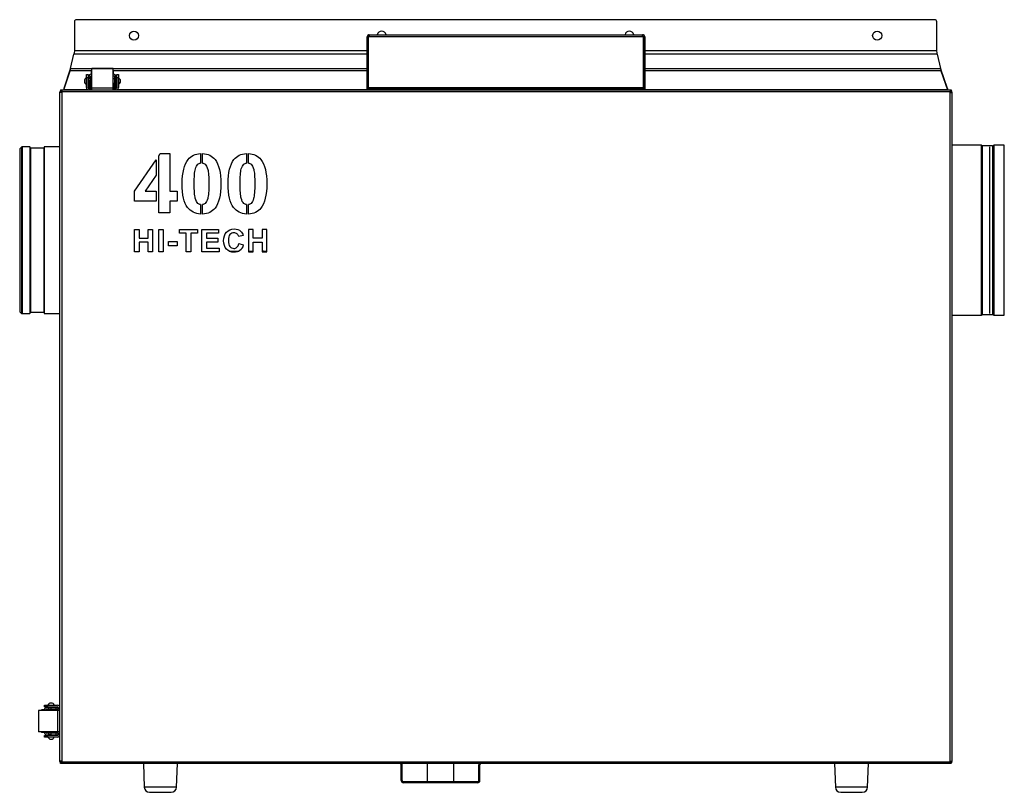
# Model space of a CAD drawing. Header units: millimetres. Extents: x 236 to 3393, y 257 to 3307.
# Tile 3 of 9: x 1115 to 2041, y 1763 to 2490. Entities that reach past the tile are written whole.
import ezdxf

# ---------------------------------------------------------------- set-up
doc = ezdxf.new("R2010")
doc.units = ezdxf.units.MM
for name, color, linetype in [('BLASZKA_SILOWNIK', 7, 'Continuous'), ('BURTA', 7, 'Continuous'), ('Domyślne', 7, 'Continuous'), ('DRZWI_ZEW_H', 7, 'Continuous'), ('KOLNIERZ_160', 7, 'Continuous'), ('KOLNIERZ_160_PK', 7, 'Continuous'), ('MOC_REKU_SCIANA_', 7, 'Continuous'), ('MOC_REKU_TYŁ_NOW', 7, 'Continuous'), ('OBUDOWA_H', 7, 'Continuous'), ('POKRYWKA_STEROWA', 7, 'Continuous'), ('STOPKA', 7, 'Continuous'), ('TACKA_350V3', 7, 'Continuous'), ('UCHWYT_SYFONU_2S', 7, 'Continuous'), ('UCHWYT_TULEJKI_2', 7, 'Continuous')]:
    doc.layers.add(name, color=color, linetype=linetype)

# ---------------------------------------------------------------- blocks, each defined once
blk = doc.blocks.new('SE')
at = {"layer": 'BLASZKA_SILOWNIK', "color": 7, "linetype": 'Continuous'}
blk.add_line((1344.42, 2272.1), (1347.44, 2272.1), dxfattribs=at)
blk.add_arc((1344.42, 2267.1), 5, 90, 104.97032, dxfattribs=at)
at = {"layer": 'BURTA', "color": 7, "linetype": 'Continuous'}
for p, q in [((1177.93, 2435.2), (1177.93, 2438.2)), ((1177.93, 2438.2), (1179.43, 2438.2)), ((1179.43, 2438.2), (1179.43, 2435.2)), ((1180.18, 2436.26), (1180.18, 2434.5)), ((1181.68, 2434.5), (1181.68, 2436.26)), ((1182.73, 2438.5), (1182.42, 2438.5)), ((1182.42, 2437), (1182.73, 2437)), ((1182.43, 2440.92), (1182.43, 2438.54)), ((1182.43, 2438.54), (1182.43, 2438.5)), ((1182.93, 2438.54), (1182.43, 2438.54)), ((1182.73, 2438.5), (1182.93, 2438.5)), ((1182.73, 2438.5), (1182.73, 2437)), ((1182.73, 2437), (1182.93, 2437)), ((1182.93, 2425.72), (1182.93, 2443.83)), ((1202.93, 2443.83), (1182.93, 2443.83)), ((1202.93, 2425.72), (1202.93, 2443.83)), ((1203.43, 2438.54), (1202.93, 2438.54)), ((1202.93, 2438.5), (1203.13, 2438.5)), ((1202.93, 2437), (1203.13, 2437)), ((1203.44, 2438.5), (1203.13, 2438.5)), ((1203.13, 2437), (1203.13, 2438.5)), ((1203.13, 2437), (1203.44, 2437)), ((1203.43, 2438.54), (1203.43, 2440.92)), ((1203.43, 2438.5), (1203.43, 2438.54)), ((1204.18, 2436.26), (1204.18, 2434.5)), ((1205.68, 2436.26), (1205.68, 2434.5)), ((1206.43, 2435.2), (1206.43, 2438.2)), ((1206.43, 2438.2), (1207.93, 2438.2)), ((1207.93, 2438.2), (1207.93, 2435.2)), ((1175.93, 2432.17), (1175.93, 2431.83)), ((1179.43, 2435.2), (1177.93, 2435.2)), ((1177.93, 2425.93), (1177.93, 2435.2)), ((1179.43, 2425.93), (1179.43, 2435.2)), ((1180.18, 2434), (1179.43, 2434)), ((1179.43, 2430), (1180.18, 2430)), ((1179.83, 2426.8), (1179.83, 2430)), ((1179.83, 2426.8), (1180.18, 2426.8)), ((1181.68, 2434.5), (1180.18, 2434.5)), ((1180.18, 2432.31), (1180.18, 2434.5)), ((1181.68, 2432.31), (1180.18, 2432.31)), ((1180.18, 2432.31), (1180.18, 2427.36)), ((1180.18, 2427.36), (1180.18, 2425.3)), ((1181.68, 2427.36), (1180.18, 2427.36)), ((1181.68, 2432.31), (1181.68, 2434.5)), ((1182.93, 2434), (1181.68, 2434)), ((1181.68, 2427.36), (1181.68, 2432.31)), ((1181.68, 2430), (1182.93, 2430)), ((1181.68, 2429.3), (1182.23, 2429.3)), ((1181.68, 2425.3), (1181.68, 2427.36)), ((1182.23, 2429.3), (1182.23, 2430)), ((1182.33, 2429.3), (1182.23, 2429.3)), ((1182.23, 2425.3), (1182.23, 2429.3)), ((1182.33, 2429.3), (1182.33, 2430)), ((1182.33, 2429.3), (1182.33, 2425.3)), ((1182.33, 2427.3), (1182.93, 2427.3)), ((1204.18, 2434), (1202.93, 2434)), ((1202.93, 2430), (1204.18, 2430)), ((1202.93, 2427.3), (1203.53, 2427.3)), ((1203.53, 2429.3), (1203.53, 2430)), ((1203.53, 2425.3), (1203.53, 2429.3)), ((1203.53, 2429.3), (1203.63, 2429.3)), ((1203.63, 2429.3), (1203.63, 2430)), ((1203.63, 2429.3), (1204.18, 2429.3)), ((1203.63, 2429.3), (1203.63, 2425.3)), ((1205.68, 2434.5), (1204.18, 2434.5)), ((1204.18, 2434.5), (1204.18, 2432.31)), ((1205.68, 2432.31), (1204.18, 2432.31)), ((1204.18, 2432.31), (1204.18, 2427.36)), ((1204.18, 2427.36), (1204.18, 2425.3)), ((1205.68, 2427.36), (1204.18, 2427.36)), ((1205.68, 2434.5), (1205.68, 2432.31)), ((1206.43, 2434), (1205.68, 2434)), ((1205.68, 2432.31), (1205.68, 2427.36)), ((1205.68, 2430), (1206.43, 2430)), ((1205.68, 2427.36), (1205.68, 2425.3)), ((1205.68, 2426.8), (1206.03, 2426.8)), ((1206.03, 2426.8), (1206.03, 2430)), ((1207.93, 2435.2), (1206.43, 2435.2)), ((1206.43, 2435.2), (1206.43, 2425.93)), ((1207.93, 2435.2), (1207.93, 2425.93)), ((1209.93, 2431.83), (1209.93, 2432.17)), ((1180.17, 2425.2), (1182.93, 2425.2)), ((1181.68, 2425.3), (1180.18, 2425.3)), ((1181.68, 2425.3), (1182.23, 2425.3)), ((1182.33, 2425.3), (1182.23, 2425.3)), ((1182.93, 2425.72), (1202.93, 2425.72)), ((1182.93, 2423.7), (1182.93, 2425.72)), ((1202.93, 2423.7), (1202.93, 2425.72)), ((1202.93, 2425.2), (1205.69, 2425.2)), ((1203.63, 2425.3), (1203.53, 2425.3)), ((1203.63, 2425.3), (1204.18, 2425.3)), ((1205.68, 2425.3), (1204.18, 2425.3)), ((1138.43, 1844.7), (1141.43, 1844.7)), ((1138.43, 1843.2), (1138.43, 1844.7)), ((1141.43, 1843.2), (1138.43, 1843.2)), ((1141.43, 1844.7), (1150.69, 1844.7)), ((1141.43, 1844.7), (1141.43, 1843.2)), ((1141.43, 1843.2), (1150.69, 1843.2)), ((1142.63, 1843.2), (1142.63, 1842.45)), ((1144.8, 1846.7), (1144.46, 1846.7)), ((1146.63, 1842.45), (1146.63, 1843.2)), ((1149.83, 1842.8), (1146.63, 1842.8)), ((1149.83, 1842.45), (1149.83, 1842.8)), ((1150.91, 1839.7), (1132.8, 1839.7)), ((1132.8, 1839.7), (1132.8, 1819.7)), ((1138.08, 1840.2), (1135.71, 1840.2)), ((1138.13, 1840.2), (1138.08, 1840.2)), ((1138.08, 1840.2), (1138.08, 1839.7)), ((1138.13, 1840.21), (1138.13, 1839.9)), ((1138.13, 1839.7), (1138.13, 1839.9)), ((1139.63, 1839.9), (1138.13, 1839.9)), ((1139.63, 1839.9), (1139.63, 1840.21)), ((1139.63, 1839.7), (1139.63, 1839.9)), ((1140.37, 1842.45), (1142.13, 1842.45)), ((1140.37, 1840.95), (1142.13, 1840.95)), ((1142.13, 1842.45), (1142.13, 1840.95)), ((1142.13, 1842.45), (1144.31, 1842.45)), ((1142.13, 1840.95), (1144.31, 1840.95)), ((1142.63, 1840.95), (1142.63, 1839.7)), ((1144.31, 1842.45), (1144.31, 1840.95)), ((1144.31, 1842.45), (1149.26, 1842.45)), ((1144.31, 1840.95), (1149.26, 1840.95)), ((1146.63, 1839.7), (1146.63, 1840.95)), ((1147.33, 1840.4), (1146.63, 1840.4)), ((1147.33, 1840.3), (1146.63, 1840.3)), ((1147.33, 1840.4), (1147.33, 1840.95)), ((1147.33, 1840.4), (1151.33, 1840.4)), ((1147.33, 1840.3), (1147.33, 1840.4)), ((1151.33, 1840.3), (1147.33, 1840.3)), ((1149.26, 1842.45), (1151.33, 1842.45)), ((1149.26, 1842.45), (1149.26, 1840.95)), ((1149.26, 1840.95), (1151.33, 1840.95)), ((1149.33, 1839.7), (1149.33, 1840.3)), ((1152.93, 1839.7), (1150.91, 1839.7)), ((1150.91, 1819.7), (1150.91, 1839.7)), ((1151.33, 1842.45), (1151.33, 1840.95)), ((1151.33, 1840.4), (1151.33, 1840.95)), ((1151.33, 1840.4), (1151.33, 1840.3)), ((1151.43, 1839.7), (1151.43, 1842.46)), ((1150.91, 1819.7), (1132.8, 1819.7)), ((1135.71, 1819.2), (1138.08, 1819.2)), ((1138.08, 1819.7), (1138.08, 1819.2)), ((1138.08, 1819.2), (1138.13, 1819.2)), ((1138.13, 1819.5), (1138.13, 1819.7)), ((1138.13, 1819.5), (1138.13, 1819.18)), ((1138.13, 1819.5), (1139.63, 1819.5)), ((1138.43, 1816.2), (1141.43, 1816.2)), ((1138.43, 1814.7), (1138.43, 1816.2)), ((1139.63, 1819.5), (1139.63, 1819.7)), ((1139.63, 1819.18), (1139.63, 1819.5)), ((1142.13, 1818.45), (1140.37, 1818.45)), ((1140.37, 1816.95), (1142.13, 1816.95)), ((1150.69, 1816.2), (1141.43, 1816.2)), ((1141.43, 1816.2), (1141.43, 1814.7)), ((1142.13, 1818.45), (1142.13, 1816.95)), ((1144.31, 1818.45), (1142.13, 1818.45)), ((1144.31, 1816.95), (1142.13, 1816.95)), ((1142.63, 1819.7), (1142.63, 1818.45)), ((1142.63, 1816.95), (1142.63, 1816.2)), ((1144.31, 1818.45), (1144.31, 1816.95)), ((1149.26, 1818.45), (1144.31, 1818.45)), ((1144.31, 1816.95), (1149.26, 1816.95)), ((1146.63, 1818.45), (1146.63, 1819.7)), ((1147.33, 1819.1), (1146.63, 1819.1)), ((1147.33, 1819), (1146.63, 1819)), ((1146.63, 1816.2), (1146.63, 1816.95)), ((1149.83, 1816.6), (1146.63, 1816.6)), ((1147.33, 1819.1), (1147.33, 1819)), ((1147.33, 1819.1), (1151.33, 1819.1)), ((1151.33, 1819), (1147.33, 1819)), ((1147.33, 1818.45), (1147.33, 1819)), ((1151.33, 1818.45), (1149.26, 1818.45)), ((1149.26, 1818.45), (1149.26, 1816.95)), ((1149.26, 1816.95), (1151.33, 1816.95)), ((1149.33, 1819.1), (1149.33, 1819.7)), ((1149.83, 1816.6), (1149.83, 1816.95)), ((1152.93, 1819.7), (1150.91, 1819.7)), ((1151.33, 1819.1), (1151.33, 1819)), ((1151.33, 1818.45), (1151.33, 1819)), ((1151.33, 1818.45), (1151.33, 1816.95)), ((1151.43, 1816.93), (1151.43, 1819.7)), ((1141.43, 1814.7), (1138.43, 1814.7)), ((1150.69, 1814.7), (1141.43, 1814.7)), ((1144.46, 1812.7), (1144.8, 1812.7))]:
    blk.add_line(p, q, dxfattribs=at)
for centre, radius, start, end in [((1182.42, 2436.26), 2.24, 90, 180), ((1182.42, 2436.26), 0.737, 90, 180), ((1203.44, 2436.26), 2.24, 0, 90), ((1203.44, 2436.26), 0.737, 0, 90), ((1178.93, 2432.17), 3, 109.47122, 180), ((1178.93, 2431.83), 3, 180, 250.52878), ((1206.93, 2432.17), 3, 0, 70.52878), ((1206.93, 2431.83), 3, 289.47122, 0), ((1180.17, 2425.93), 2.24, 180, 270), ((1180.17, 2425.93), 0.737, 180, 270), ((1205.69, 2425.93), 0.737, 270, 0), ((1205.69, 2425.93), 2.24, 270, 360), ((1144.46, 1843.7), 3, 90, 160.52878), ((1144.8, 1843.7), 3, 19.47122, 90), ((1150.69, 1842.46), 2.24, 0, 90), ((1150.69, 1842.46), 0.737, 0, 90), ((1140.37, 1840.21), 2.24, 90, 180), ((1140.37, 1840.21), 0.737, 90, 180), ((1140.37, 1819.18), 2.24, 180, 270), ((1140.37, 1819.18), 0.737, 180, 270), ((1150.69, 1816.93), 0.737, 270, 0), ((1150.69, 1816.93), 2.24, 270, 0), ((1144.46, 1815.7), 3, 199.47122, 270), ((1144.8, 1815.7), 3, 270, 340.52878)]:
    blk.add_arc(centre, radius, start, end, dxfattribs=at)
for centre, major_axis, start_param, end_param in [((1183.93, 2440.92), (1.5, 0), 2.300524, 3.141593), ((1201.93, 2440.92), (1.5, 0), 0, 0.841069), ((1135.71, 1838.7), (0, 1.5), 0, 0.841069), ((1135.71, 1820.7), (0, 1.5), 2.300524, 3.141593)]:
    blk.add_ellipse(centre, major_axis=major_axis, ratio=0.34202, start_param=start_param, end_param=end_param, dxfattribs=at)
at = {"layer": 'DRZWI_ZEW_H', "color": 7, "linetype": 'Continuous'}
for p, q in [((1152.93, 1792.1), (1152.93, 2421.3)), ((1154.63, 2421.3), (1152.93, 2421.3)), ((1153.92, 2422), (1153.43, 2422.5)), ((1153.63, 2423.7), (1153.63, 2423)), ((1153.63, 2423.7), (1154.63, 2423.7)), ((1153.63, 2423), (1154.63, 2423)), ((1154.63, 2423.7), (1154.63, 2422)), ((1154.63, 2423.7), (1990.23, 2423.7)), ((1990.23, 2422), (1154.63, 2422)), ((1154.63, 2422), (1154.63, 2421.3)), ((1154.63, 2421.3), (1154.63, 1792.1)), ((1990.23, 2423.7), (1990.23, 2422)), ((1990.23, 2423.7), (1991.23, 2423.7)), ((1990.23, 2423), (1991.23, 2423)), ((1990.23, 2421.3), (1990.23, 2422)), ((1990.23, 2421.3), (1991.93, 2421.3)), ((1990.23, 1792.1), (1990.23, 2421.3)), ((1990.94, 2422), (1991.43, 2422.5)), ((1991.23, 2423.7), (1991.23, 2423)), ((1991.93, 2421.3), (1991.93, 1792.1)), ((1245.88, 2361.75), (1247.25, 2363.77)), ((1245.88, 2307.92), (1245.88, 2361.75)), ((1247.25, 2363.77), (1256.24, 2363.77)), ((1256.24, 2363.77), (1256.24, 2328.42)), ((1285.15, 2363.86), (1285.15, 2354.92)), ((1287.15, 2354.92), (1287.15, 2363.86)), ((1328.31, 2363.86), (1328.31, 2354.92)), ((1330.31, 2354.92), (1330.31, 2363.86)), ((1223.19, 2328.38), (1243.38, 2358.08)), ((1243.38, 2358.08), (1243.38, 2343.54)), ((1243.38, 2343.54), (1233.22, 2328.42)), ((1223.19, 2319.09), (1223.19, 2328.38)), ((1233.22, 2328.42), (1243.38, 2328.42)), ((1243.38, 2328.42), (1243.38, 2319.09)), ((1256.24, 2328.42), (1263.13, 2328.42)), ((1263.13, 2328.42), (1263.13, 2319.09)), ((1243.38, 2319.09), (1223.19, 2319.09)), ((1256.24, 2319.09), (1256.24, 2307.92)), ((1263.13, 2319.09), (1256.24, 2319.09)), ((1285.15, 2315.83), (1285.15, 2306.9)), ((1287.15, 2306.9), (1287.15, 2315.86)), ((1328.31, 2315.83), (1328.31, 2306.9)), ((1330.31, 2306.9), (1330.31, 2315.86)), ((1256.24, 2307.92), (1245.88, 2307.92)), ((1223.19, 2271.27), (1223.19, 2292.52)), ((1223.19, 2292.52), (1227.5, 2292.52)), ((1227.5, 2292.52), (1227.5, 2284.16)), ((1235.86, 2284.16), (1235.86, 2292.52)), ((1235.86, 2292.52), (1240.17, 2292.52)), ((1240.17, 2292.52), (1240.17, 2271.27)), ((1245.87, 2271.27), (1245.87, 2292.52)), ((1245.87, 2292.52), (1250.18, 2292.52)), ((1250.18, 2292.52), (1250.18, 2271.27)), ((1265.51, 2288.91), (1265.51, 2292.52)), ((1265.51, 2292.52), (1282.31, 2292.52)), ((1271.76, 2288.91), (1265.51, 2288.91)), ((1271.76, 2271.27), (1271.76, 2288.91)), ((1276.06, 2288.91), (1276.06, 2271.27)), ((1282.31, 2288.91), (1276.06, 2288.91)), ((1282.31, 2292.52), (1282.31, 2288.91)), ((1286.48, 2271.27), (1286.48, 2292.52)), ((1286.48, 2292.52), (1302.21, 2292.52)), ((1302.21, 2288.91), (1290.79, 2288.91)), ((1290.79, 2288.91), (1290.79, 2284.21)), ((1302.21, 2292.52), (1302.21, 2288.91)), ((1334.78, 2292.52), (1330.46, 2292.52)), ((1330.46, 2292.52), (1330.46, 2271.27)), ((1334.78, 2284.16), (1334.78, 2292.52)), ((1347.44, 2292.52), (1343.13, 2292.52)), ((1343.13, 2292.52), (1343.13, 2284.16)), ((1347.44, 2271.27), (1347.44, 2292.52)), ((1227.5, 2284.16), (1235.86, 2284.16)), ((1227.5, 2280.56), (1227.5, 2271.27)), ((1235.86, 2280.56), (1227.5, 2280.56)), ((1235.86, 2271.27), (1235.86, 2280.56)), ((1255.19, 2276.94), (1255.19, 2281.04)), ((1255.19, 2281.04), (1263.19, 2281.04)), ((1263.19, 2281.04), (1263.19, 2276.94)), ((1290.79, 2284.21), (1301.42, 2284.21)), ((1301.42, 2280.6), (1290.79, 2280.6)), ((1290.79, 2280.6), (1290.79, 2274.87)), ((1301.42, 2284.21), (1301.42, 2280.6)), ((1325.37, 2286.71), (1321.12, 2285.7)), ((1321.25, 2279.1), (1325.42, 2277.83)), ((1343.13, 2284.16), (1334.78, 2284.16)), ((1334.78, 2271.27), (1334.78, 2280.56)), ((1334.78, 2280.56), (1343.13, 2280.56)), ((1343.13, 2280.56), (1343.13, 2271.27)), ((1227.5, 2271.27), (1223.19, 2271.27)), ((1240.17, 2271.27), (1235.86, 2271.27)), ((1250.18, 2271.27), (1245.87, 2271.27)), ((1263.19, 2276.94), (1255.19, 2276.94)), ((1276.06, 2271.27), (1271.76, 2271.27)), ((1302.61, 2271.27), (1286.48, 2271.27)), ((1290.79, 2274.87), (1302.61, 2274.87)), ((1302.61, 2274.87), (1302.61, 2271.27)), ((1330.46, 2271.27), (1334.78, 2271.27)), ((1343.13, 2271.27), (1347.44, 2271.27)), ((1154.63, 1792.1), (1152.93, 1792.1)), ((1153.92, 1791.39), (1153.43, 1790.9)), ((1153.63, 1789.7), (1153.63, 1790.4)), ((1154.63, 1790.4), (1153.63, 1790.4)), ((1154.63, 1789.7), (1153.63, 1789.7)), ((1154.63, 1792.1), (1154.63, 1791.4)), ((1154.63, 1791.4), (1990.23, 1791.4)), ((1154.63, 1789.7), (1154.63, 1791.4)), ((1990.23, 1789.7), (1154.63, 1789.7)), ((1990.23, 1791.4), (1990.23, 1792.1)), ((1990.23, 1792.1), (1991.93, 1792.1)), ((1990.23, 1789.7), (1990.23, 1791.4)), ((1991.23, 1790.4), (1990.23, 1790.4)), ((1991.23, 1789.7), (1990.23, 1789.7)), ((1990.94, 1791.39), (1991.43, 1790.9)), ((1991.23, 1789.7), (1991.23, 1790.4))]:
    blk.add_line(p, q, dxfattribs=at)
for centre, radius, start, end in [((1154.63, 2421.3), 1.7, 135, 180), ((1154.63, 2421.3), 1.7, 90, 135), ((1154.63, 2421.3), 1, 135, 180), ((1154.63, 2421.3), 1, 90, 135), ((1990.23, 2421.3), 1.7, 45, 90), ((1990.23, 2421.3), 1, 45, 90), ((1990.23, 2421.3), 1, 0, 45), ((1990.23, 2421.3), 1.7, 0, 45), ((1154.63, 1792.1), 1.7, 180, 225), ((1154.63, 1792.1), 1.7, 225, 270), ((1154.63, 1792.1), 1, 180, 225), ((1154.63, 1792.1), 1, 225, 270), ((1990.23, 1792.1), 1, 270, 315), ((1990.23, 1792.1), 1.7, 270, 315), ((1990.23, 1792.1), 1, 315, 0), ((1990.23, 1792.1), 1.7, 315, 0)]:
    blk.add_arc(centre, radius, start, end, dxfattribs=at)
for points, knots in [([(1285.15, 2306.9), (1280.17, 2307.14), (1276.1, 2309.21), (1269.64, 2317.32), (1267.98, 2324.76), (1267.98, 2345.96), (1269.83, 2353.55), (1273.45, 2358.18), (1276.26, 2361.75), (1280.21, 2363.64), (1285.15, 2363.86)], [0, 0, 0, 0, 0.25937, 0.25937, 0.535883, 0.535883, 0.805722, 0.805722, 0.805722, 1, 1, 1, 1]), ([(1287.15, 2363.86), (1292.11, 2363.63), (1296, 2361.72), (1298.88, 2358.1), (1302.53, 2353.53), (1304.36, 2345.93), (1304.36, 2324.79), (1302.51, 2317.21), (1298.85, 2312.58), (1296.01, 2309), (1292.11, 2307.12), (1287.15, 2306.9)], [0, 0, 0, 0, 0.171467, 0.171467, 0.171467, 0.47131, 0.47131, 0.772205, 0.772205, 0.772205, 1, 1, 1, 1]), ([(1328.31, 2306.9), (1323.32, 2307.14), (1319.26, 2309.21), (1312.8, 2317.32), (1311.13, 2324.76), (1311.13, 2345.96), (1312.98, 2353.55), (1316.61, 2358.18), (1319.41, 2361.75), (1323.37, 2363.64), (1328.31, 2363.86)], [0, 0, 0, 0, 0.25937, 0.25937, 0.535883, 0.535883, 0.805722, 0.805722, 0.805722, 1, 1, 1, 1]), ([(1330.31, 2363.86), (1335.27, 2363.63), (1339.16, 2361.72), (1342.04, 2358.1), (1345.69, 2353.53), (1347.52, 2345.93), (1347.52, 2324.79), (1345.67, 2317.21), (1342, 2312.58), (1339.17, 2309), (1335.27, 2307.12), (1330.31, 2306.9)], [0, 0, 0, 0, 0.171467, 0.171467, 0.171467, 0.47131, 0.47131, 0.772205, 0.772205, 0.772205, 1, 1, 1, 1]), ([(1285.15, 2315.83), (1284.27, 2315.97), (1283.48, 2316.35), (1281.75, 2317.76), (1280.87, 2319.38), (1280.23, 2321.87), (1279.6, 2324.31), (1279.27, 2328.79), (1279.27, 2341.89), (1279.58, 2346.57), (1280.34, 2349.33), (1280.93, 2351.48), (1281.71, 2352.96), (1283.44, 2354.37), (1284.26, 2354.75), (1285.15, 2354.92)], [0, 0, 0, 0, 0.078655, 0.078655, 0.185981, 0.185981, 0.185981, 0.506274, 0.506274, 0.822967, 0.822967, 0.822967, 0.925025, 0.925025, 1, 1, 1, 1]), ([(1287.15, 2354.92), (1288.04, 2354.75), (1288.86, 2354.37), (1290.59, 2352.96), (1291.41, 2351.29), (1292.74, 2346.41), (1293.07, 2341.89), (1293.07, 2328.79), (1292.67, 2324.17), (1291.96, 2321.43), (1291.41, 2319.28), (1290.64, 2317.78), (1289.63, 2316.98), (1288.87, 2316.39), (1288.05, 2316.03), (1287.15, 2315.86)], [0, 0, 0, 0, 0.159692, 0.159692, 0.377065, 0.377065, 0.594438, 0.594438, 0.814282, 0.814282, 0.814282, 0.934816, 0.934816, 0.934816, 1, 1, 1, 1]), ([(1328.31, 2315.83), (1327.43, 2315.97), (1326.63, 2316.35), (1324.9, 2317.76), (1324.03, 2319.38), (1323.39, 2321.87), (1322.76, 2324.31), (1322.42, 2328.79), (1322.42, 2341.89), (1322.74, 2346.57), (1323.5, 2349.33), (1324.09, 2351.48), (1324.87, 2352.96), (1326.6, 2354.37), (1327.41, 2354.75), (1328.31, 2354.92)], [0, 0, 0, 0, 0.078655, 0.078655, 0.185981, 0.185981, 0.185981, 0.506274, 0.506274, 0.822967, 0.822967, 0.822967, 0.925025, 0.925025, 1, 1, 1, 1]), ([(1330.31, 2354.92), (1331.2, 2354.75), (1332.02, 2354.37), (1333.75, 2352.96), (1334.56, 2351.29), (1335.9, 2346.41), (1336.23, 2341.89), (1336.23, 2328.79), (1335.83, 2324.17), (1335.12, 2321.43), (1334.56, 2319.28), (1333.8, 2317.78), (1332.79, 2316.98), (1332.03, 2316.39), (1331.2, 2316.03), (1330.31, 2315.86)], [0, 0, 0, 0, 0.159692, 0.159692, 0.377065, 0.377065, 0.594438, 0.594438, 0.814282, 0.814282, 0.814282, 0.934816, 0.934816, 0.934816, 1, 1, 1, 1]), ([(1325.42, 2277.83), (1324.78, 2275.48), (1323.72, 2273.74), (1320.75, 2271.48), (1318.87, 2270.92), (1313.77, 2270.92), (1311.45, 2271.88), (1309.64, 2273.81), (1307.83, 2275.74), (1306.91, 2278.38), (1306.91, 2285.27), (1307.83, 2288.01), (1309.65, 2289.97), (1311.47, 2291.93), (1313.88, 2292.92), (1319.46, 2292.92), (1321.57, 2292.14), (1323.2, 2290.61), (1324.17, 2289.7), (1324.89, 2288.4), (1325.37, 2286.71)], [0, 0, 0, 0, 0.10829, 0.10829, 0.21658, 0.21658, 0.351101, 0.351101, 0.351101, 0.500537, 0.500537, 0.658169, 0.658169, 0.658169, 0.798322, 0.798322, 0.92054, 0.92054, 0.92054, 1, 1, 1, 1]), ([(1321.12, 2285.7), (1320.86, 2286.79), (1320.34, 2287.67), (1319.55, 2288.31), (1318.75, 2288.95), (1317.78, 2289.25), (1316.65, 2289.27), (1315.07, 2289.29), (1313.79, 2288.69), (1311.84, 2286.43), (1311.35, 2284.59), (1311.35, 2279.34), (1311.83, 2277.42), (1312.79, 2276.29), (1313.76, 2275.14), (1315.01, 2274.56), (1317.68, 2274.56), (1318.66, 2274.93), (1319.48, 2275.65), (1320.31, 2276.38), (1320.89, 2277.53), (1321.25, 2279.1)], [0, 0, 0, 0, 0.091521, 0.091521, 0.091521, 0.183526, 0.183526, 0.183526, 0.340038, 0.340038, 0.49655, 0.49655, 0.662627, 0.662627, 0.662627, 0.79005, 0.79005, 0.883572, 0.883572, 0.883572, 1, 1, 1, 1])]:
    blk.add_open_spline(points, degree=3, knots=knots, dxfattribs=at)
at = {"layer": 'KOLNIERZ_160', "color": 7, "linetype": 'Continuous'}
for p, q in [((2019.39, 2371.7), (1991.93, 2371.7)), ((2019.39, 2371.7), (2019.39, 2211.7)), ((2019.96, 2211.93), (2019.96, 2371.46)), ((2020.2, 2371.23), (2019.96, 2371.46)), ((2020.2, 2371.23), (2020.2, 2212.17)), ((2020.76, 2212.41), (2020.76, 2370.99)), ((2030.1, 2370.99), (2020.76, 2370.99)), ((2030.1, 2370.99), (2030.1, 2212.41)), ((2030.9, 2371.46), (2030.67, 2371.23)), ((2030.67, 2212.17), (2030.67, 2371.23)), ((2030.9, 2371.46), (2030.9, 2211.93)), ((2031.47, 2211.7), (2031.47, 2371.7)), ((2041.14, 2371.7), (2031.47, 2371.7)), ((2041.14, 2211.7), (2041.14, 2371.7)), ((1991.93, 2211.7), (2019.39, 2211.7)), ((2019.96, 2211.93), (2020.2, 2212.17)), ((2020.76, 2212.41), (2030.1, 2212.41)), ((2030.67, 2212.17), (2030.9, 2211.93)), ((2031.47, 2211.7), (2041.14, 2211.7))]:
    blk.add_line(p, q, dxfattribs=at)
for centre, start, end in [((2019.39, 2370.9), 45, 90), ((2020.76, 2371.79), 225, 270), ((2030.1, 2371.79), 270, 315), ((2031.47, 2370.9), 90, 135), ((2019.39, 2212.5), 270, 315), ((2020.76, 2211.61), 90, 135), ((2030.1, 2211.61), 45, 90), ((2031.47, 2212.5), 225, 270)]:
    blk.add_arc(centre, 0.8, start, end, dxfattribs=at)
at = {"layer": 'KOLNIERZ_160_PK', "color": 7, "linetype": 'Continuous'}
for p, q in [((1115.12, 2367.91), (1115.12, 2215.49)), ((1116.92, 2369.99), (1115.33, 2368.4)), ((1115.33, 2368.4), (1115.33, 2214.99)), ((1116.92, 2369.99), (1116.92, 2213.4)), ((1117.41, 2370.2), (1117.41, 2213.2)), ((1124.72, 2370.2), (1117.41, 2370.2)), ((1124.72, 2370.2), (1124.72, 2213.2)), ((1125.17, 2368.98), (1124.72, 2370.2)), ((1125.17, 2368.98), (1125.17, 2214.42)), ((1137.69, 2368.98), (1125.17, 2368.98)), ((1138.14, 2370.2), (1137.69, 2368.98)), ((1137.69, 2368.98), (1137.69, 2214.42)), ((1138.14, 2370.2), (1138.14, 2213.2)), ((1152.93, 2370.2), (1138.14, 2370.2)), ((2027.43, 2213.2), (2027.43, 2370.2)), ((1115.33, 2214.99), (1116.92, 2213.4)), ((1117.41, 2213.2), (1124.72, 2213.2)), ((1124.72, 2213.2), (1125.17, 2214.42)), ((1125.17, 2214.42), (1137.69, 2214.42)), ((1137.69, 2214.42), (1138.14, 2213.2)), ((1138.14, 2213.2), (1152.93, 2213.2))]:
    blk.add_line(p, q, dxfattribs=at)
for centre, start, end in [((1115.82, 2367.91), 134.91218, 180), ((1117.41, 2369.5), 90, 135), ((1115.82, 2215.49), 180, 225.08782), ((1117.41, 2213.9), 225, 270)]:
    blk.add_arc(centre, 0.7, start, end, dxfattribs=at)
at = {"layer": 'MOC_REKU_SCIANA_', "color": 7, "linetype": 'Continuous'}
for p, q in [((1166.58, 2487.83), (1166.58, 2460.45)), ((1975.58, 2489.83), (1168.58, 2489.83)), ((1977.58, 2460.45), (1977.58, 2487.83))]:
    blk.add_line(p, q, dxfattribs=at)
for centre in [(1222.58, 2474.83), (1921.58, 2474.83)]:
    blk.add_circle(centre, 4.25, dxfattribs=at)
for centre, radius, start, end in [((1168.58, 2487.83), 2, 90, 180), ((1975.58, 2487.83), 2, 0, 90), ((1455.58, 2474.83), 4.25, 11.83984, 168.16016), ((1688.58, 2474.83), 4.25, 11.83984, 168.16016)]:
    blk.add_arc(centre, radius, start, end, dxfattribs=at)
at = {"layer": 'MOC_REKU_TYŁ_NOW', "color": 7, "linetype": 'Continuous'}
for p, q in [((1162.92, 2443.94), (1166.12, 2457.45)), ((1441.93, 2457.45), (1166.12, 2457.45)), ((1166.58, 2460.45), (1166.58, 2460.22)), ((1441.93, 2460.45), (1166.58, 2460.45)), ((1442.93, 2460.45), (1442.93, 2460.45)), ((1442.93, 2457.45), (1442.93, 2457.45)), ((1701.93, 2460.45), (1701.92, 2460.45)), ((1701.93, 2457.45), (1701.92, 2457.45)), ((1977.58, 2460.45), (1702.93, 2460.45)), ((1978.04, 2457.45), (1702.93, 2457.45)), ((1977.58, 2460.22), (1977.58, 2460.45)), ((1978.04, 2457.45), (1981.24, 2443.94)), ((1162.61, 2443.23), (1156.58, 2425.19)), ((1156.58, 2423.77), (1162.61, 2441.82)), ((1162.61, 2443.23), (1162.61, 2441.82)), ((1182.93, 2441.82), (1162.61, 2441.82)), ((1162.92, 2443.94), (1441.93, 2443.94)), ((1441.93, 2441.82), (1202.93, 2441.82)), ((1442.93, 2443.94), (1442.93, 2443.94)), ((1442.93, 2441.82), (1442.93, 2441.82)), ((1701.92, 2443.94), (1701.93, 2443.94)), ((1701.93, 2441.82), (1701.92, 2441.82)), ((1702.93, 2443.94), (1981.24, 2443.94)), ((1981.55, 2441.82), (1702.93, 2441.82)), ((1987.58, 2425.19), (1981.55, 2443.23)), ((1981.55, 2443.23), (1981.55, 2441.82)), ((1981.55, 2441.82), (1987.58, 2423.77)), ((1156.58, 2425.19), (1156.58, 2423.77)), ((1156.58, 2423.77), (1156.58, 2423.7)), ((1179.58, 2423.77), (1156.58, 2423.77)), ((1441.93, 2423.77), (1206.28, 2423.77)), ((1442.93, 2423.77), (1442.93, 2423.77)), ((1701.93, 2423.77), (1701.92, 2423.77)), ((1987.58, 2423.77), (1702.93, 2423.77)), ((1987.58, 2425.19), (1987.58, 2423.77)), ((1987.58, 2423.7), (1987.58, 2423.77))]:
    blk.add_line(p, q, dxfattribs=at)
for centre, radius, start, end in [((1186.57, 2455.47), 20.55, 166.60621, 174.44868), ((1957.59, 2455.47), 20.55, 5.55132, 13.39379), ((1120.11, 2449.08), 43.11, 350.3064, 353.15539), ((1157.2, 2446.01), 6.08, 332.8084, 340.07713), ((2024.01, 2449.07), 43.08, 186.84335, 189.69486)]:
    blk.add_arc(centre, radius, start, end, dxfattribs=at)
at = {"layer": 'OBUDOWA_H', "color": 7, "linetype": 'Continuous'}
for p, q in [((1152.93, 2421.3), (1152.93, 2421.7)), ((1152.93, 2421.7), (1152.98, 2421.7)), ((1154.22, 2421.7), (1153.71, 2421.7)), ((1990.64, 2421.7), (1991.14, 2421.7)), ((1991.88, 2421.7), (1991.93, 2421.7)), ((1991.93, 2421.7), (1991.93, 2421.3)), ((1152.93, 1791.7), (1152.93, 1792.1)), ((1152.98, 1791.7), (1152.93, 1791.7)), ((1154.63, 1791.7), (1153.71, 1791.7)), ((1991.14, 1791.7), (1990.23, 1791.7)), ((1991.93, 1791.7), (1991.88, 1791.7)), ((1991.93, 1792.1), (1991.93, 1791.7))]:
    blk.add_line(p, q, dxfattribs=at)
for centre, radius, start, end in [((1154.93, 2421.7), 2, 130.46625, 180), ((1160.82, 2430.12), 11.15, 229.07085, 231.94594), ((1154.93, 2421.7), 1, 161.49214, 180), ((1161.37, 2425.79), 8.24, 209.74996, 213.28997), ((1983.66, 2425.66), 8.02, 326.73124, 330.36865), ((1989.93, 2421.7), 1, 0, 21.96096), ((1984.04, 2430.12), 11.15, 308.05406, 310.92915), ((1989.93, 2421.7), 2, 0, 49.53375), ((1154.93, 1791.7), 2, 180, 229.53375), ((1154.93, 1791.7), 1, 180, 198.50786), ((1989.93, 1791.7), 1, 338.03904, 0), ((1989.93, 1791.7), 2, 310.46625, 0)]:
    blk.add_arc(centre, radius, start, end, dxfattribs=at)
at = {"layer": 'POKRYWKA_STEROWA', "color": 7, "linetype": 'Continuous'}
for p, q in [((1441.93, 2473.7), (1442.93, 2473.7)), ((1441.93, 2423.7), (1441.93, 2473.7)), ((1443.93, 2473.7), (1442.93, 2473.7)), ((1442.93, 2473.7), (1442.93, 2425.7)), ((1442.93, 2423.7), (1442.93, 2473.7)), ((1443.93, 2475.7), (1700.93, 2475.7)), ((1443.93, 2475.7), (1443.93, 2473.7)), ((1700.93, 2473.7), (1443.93, 2473.7)), ((1700.93, 2473.7), (1700.93, 2475.7)), ((1701.92, 2473.7), (1700.93, 2473.7)), ((1701.92, 2425.7), (1701.92, 2473.7)), ((1702.93, 2473.7), (1701.93, 2473.7)), ((1701.93, 2473.7), (1701.93, 2423.7)), ((1702.93, 2473.7), (1702.93, 2423.7)), ((1701.92, 2425.7), (1442.93, 2425.7)), ((1442.93, 2425.7), (1442.93, 2424.7)), ((1442.93, 2423.7), (1442.93, 2424.7)), ((1442.93, 2424.7), (1452.93, 2424.7)), ((1691.92, 2424.7), (1452.93, 2424.7)), ((1452.93, 2424.7), (1452.93, 2423.7)), ((1691.92, 2424.7), (1701.92, 2424.7)), ((1691.92, 2423.7), (1691.92, 2424.7)), ((1701.92, 2424.7), (1701.92, 2425.7)), ((1701.92, 2424.7), (1701.92, 2423.7))]:
    blk.add_line(p, q, dxfattribs=at)
for centre, radius, start, end in [((1443.93, 2473.7), 2, 90, 180), ((1443.93, 2473.7), 1, 90, 180), ((1700.93, 2473.7), 2, 0, 90), ((1700.93, 2473.7), 1, 0, 90)]:
    blk.add_arc(centre, radius, start, end, dxfattribs=at)
at = {"layer": 'STOPKA', "color": 7, "linetype": 'Continuous'}
for p, q in [((1231.46, 1789.7), (1232.25, 1767.52)), ((1262.6, 1767.52), (1263.39, 1789.7)), ((1881.46, 1789.7), (1882.25, 1767.52)), ((1912.6, 1767.52), (1913.39, 1789.7)), ((1262.6, 1767.52), (1232.25, 1767.52)), ((1237.25, 1762.7), (1257.6, 1762.7)), ((1912.6, 1767.52), (1882.25, 1767.52)), ((1887.25, 1762.7), (1907.6, 1762.7))]:
    blk.add_line(p, q, dxfattribs=at)
for centre, start, end in [((1237.25, 1767.7), 182.04541, 270), ((1257.6, 1767.7), 270, 357.95459), ((1887.25, 1767.7), 182.04541, 270), ((1907.6, 1767.7), 270, 357.95459)]:
    blk.add_arc(centre, 5, start, end, dxfattribs=at)
at = {"layer": 'TACKA_350V3', "color": 7, "linetype": 'Continuous'}
for p, q in [((1498.42, 1789.7), (1498.42, 1772.7)), ((1523.42, 1772.7), (1523.42, 1789.7)), ((1523.42, 1772.7), (1498.42, 1772.7))]:
    blk.add_line(p, q, dxfattribs=at)
at = {"layer": 'UCHWYT_SYFONU_2S', "color": 7, "linetype": 'Continuous'}
for p, q in [((1473.92, 1773.7), (1473.92, 1788.7)), ((1474.92, 1773.7), (1474.92, 1788.7)), ((1546.92, 1773.7), (1546.92, 1788.7)), ((1547.92, 1773.7), (1547.92, 1788.7)), ((1545.92, 1772.7), (1475.92, 1772.7)), ((1545.92, 1771.7), (1475.92, 1771.7))]:
    blk.add_line(p, q, dxfattribs=at)
for centre, radius, start, end in [((1472.92, 1788.7), 1, 0, 90), ((1472.92, 1788.7), 2, 0, 30), ((1548.92, 1788.7), 2, 150, 180), ((1548.92, 1788.7), 1, 90, 180), ((1475.92, 1773.7), 2, 180, 270), ((1475.92, 1773.7), 1, 180, 270), ((1545.92, 1773.7), 2, 270, 0), ((1545.92, 1773.7), 1, 270, 0)]:
    blk.add_arc(centre, radius, start, end, dxfattribs=at)
at = {"layer": 'UCHWYT_TULEJKI_2', "color": 7, "linetype": 'Continuous'}
for p, q in [((1312.04, 2272.1), (1321.44, 2272.1)), ((1330.46, 2272.1), (1334.78, 2272.1)), ((1343.13, 2272.1), (1347.44, 2272.1))]:
    blk.add_line(p, q, dxfattribs=at)

msp = doc.modelspace()

# ---------------------------------------------------------------- block references
at = {"layer": 'Domyślne'}
msp.add_blockref('SE', (0, 0), dxfattribs=at)

doc.saveas('drawing.dxf')
